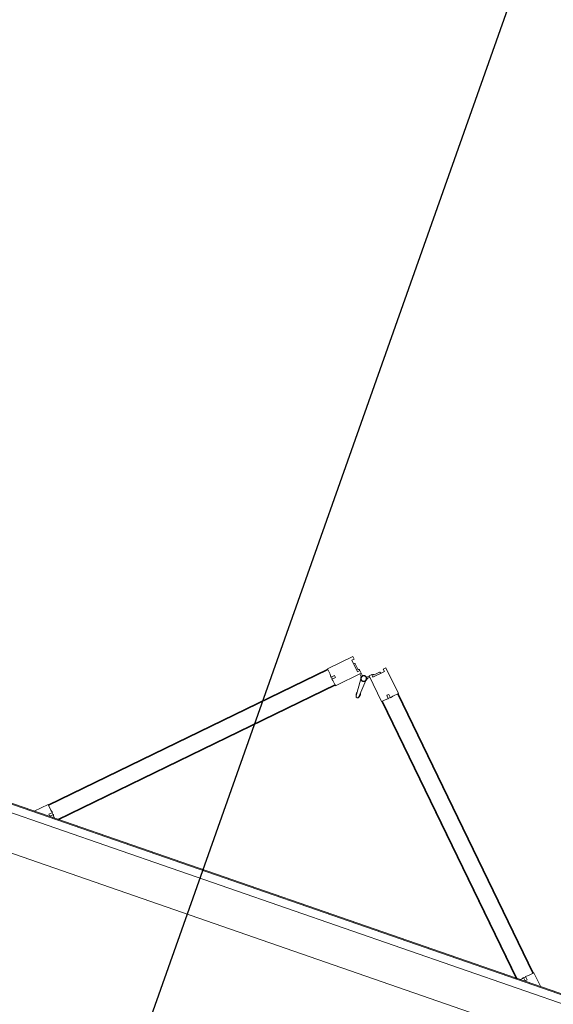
# Model space of a CAD drawing. Header units: inches. Extents: x 424 to 2043, y -237 to 445.
# Tile 232 of 256: x 713.63 to 715.06, y 11.35 to 13.98. Entities that reach past the tile are written whole.
import ezdxf

# ---------------------------------------------------------------- set-up
doc = ezdxf.new("R2010")
doc.units = ezdxf.units.IN
doc.header["$MEASUREMENT"] = 0
doc.linetypes.add('ACAD_ISO03W100', pattern=[30, 12, -18])
doc.layers.add('A-DOOR', color=31, linetype='Continuous', lineweight=9)
doc.layers.add('G-ANNO-SYMB', color=111, linetype='Continuous', lineweight=9)
doc.styles.get("Standard").update_dxf_attribs({"font": 'arial.ttf'})
doc.dimstyles.new('ISO-25', dxfattribs={"dimtxt": 1.2, "dimasz": 0.5, "dimexe": 0.8, "dimexo": 50, "dimtad": 1, "dimtoh": 1, "dimdec": 1, "dimdsep": 46, "dimtxsty": 'Standard', "dimblk": 'ARCHTICK', "dimcen": 2.5, "dimadec": 0, "dimazin": 0, "dimtfac": 1, "dimtdec": 1, "dimtmove": 0, "dimatfit": 3, "dimldrblk": 'ARCHTICK', "dimfxl": 1, "dimfxlon": 1, "dimarcsym": 0})

# ---------------------------------------------------------------- blocks, each defined once
blk = doc.blocks.new('5-panel_Bi-fold_external_door_10806 - Type 1-V7-اول')
at = {"layer": 'A-DOOR'}
for p, q in [((-0.1205, 0.7449), (-0.1742, 0.6912)), ((-0.1148, 0.7393), (-0.1205, 0.7449)), ((-0.1198, 0.7343), (-0.1148, 0.7393)), ((-0.0274, 0.7449), (-0.033, 0.7393)), ((-0.033, 0.7393), (-0.0281, 0.7343)), ((0.0264, 0.6912), (-0.0274, 0.7449)), ((-0.1389, 0.6558), (-0.0851, 0.7096)), ((-0.0957, 0.7103), (-0.1198, 0.7343)), ((-0.1103, 0.7284), (-0.112, 0.7266)), ((-0.1103, 0.7284), (-0.112, 0.7266)), ((-0.1103, 0.7284), (-0.112, 0.7266)), ((-0.097, 0.7173), (-0.1081, 0.7284)), ((-0.0908, 0.7153), (-0.0957, 0.7103)), ((-0.0909, 0.7151), (-0.0924, 0.7165)), ((-0.0851, 0.7096), (-0.0908, 0.7153)), ((-0.0571, 0.7153), (-0.0627, 0.7096)), ((-0.0627, 0.7096), (-0.009, 0.6558)), ((-0.0521, 0.7103), (-0.0571, 0.7153)), ((-0.0554, 0.7165), (-0.0569, 0.7151)), ((-0.0281, 0.7343), (-0.0521, 0.7103)), ((-0.0397, 0.7284), (-0.0508, 0.7173)), ((-0.0358, 0.7266), (-0.0376, 0.7284)), ((-0.0358, 0.7266), (-0.0376, 0.7284)), ((-0.0358, 0.7266), (-0.0376, 0.7284)), ((-0.7598, 0.1042), (-0.1735, 0.6905)), ((-0.7584, 0.1027), (-0.1721, 0.6891)), ((-0.1742, 0.6912), (-0.1627, 0.6797)), ((-0.1735, 0.6905), (-0.1721, 0.6891)), ((-0.0879, 0.7068), (-0.0837, 0.7025)), ((-0.0797, 0.7039), (-0.0853, 0.7094)), ((-0.0812, 0.695), (-0.0779, 0.648)), ((-0.0699, 0.648), (-0.0666, 0.695)), ((-0.0625, 0.7094), (-0.0681, 0.7039)), ((-0.0674, 0.7031), (-0.0676, 0.7033)), ((-0.0674, 0.7031), (-0.0676, 0.7033)), ((-0.0674, 0.7031), (-0.0676, 0.7033)), ((-0.0674, 0.7031), (-0.0676, 0.7033)), ((-0.0674, 0.7031), (-0.0676, 0.7033)), ((-0.0674, 0.7031), (-0.0676, 0.7033)), ((-0.0674, 0.7031), (-0.0676, 0.7033)), ((-0.0674, 0.7031), (-0.0676, 0.7033)), ((-0.0674, 0.7031), (-0.0676, 0.7033)), ((-0.0642, 0.7025), (-0.0599, 0.7068)), ((0.0148, 0.6797), (0.0264, 0.6912)), ((0.0243, 0.6891), (0.0257, 0.6905)), ((0.0243, 0.6891), (0.6106, 0.1027)), ((0.0257, 0.6905), (0.612, 0.1042)), ((-0.7235, 0.0755), (-0.141, 0.658)), ((-0.1627, 0.6797), (-0.158, 0.6731)), ((-0.158, 0.6731), (-0.1507, 0.6804)), ((-0.1571, 0.6741), (-0.1528, 0.6698)), ((-0.1464, 0.6762), (-0.1536, 0.6691)), ((-0.1536, 0.6691), (-0.15, 0.667)), ((-0.1507, 0.6804), (-0.1464, 0.6762)), ((-0.15, 0.667), (-0.1389, 0.6558)), ((-0.141, 0.658), (-0.1396, 0.6566)), ((-0.009, 0.6558), (0.0022, 0.667)), ((-0.0083, 0.6566), (-0.0069, 0.658)), ((-0.0069, 0.658), (0.5757, 0.0755)), ((-0.0014, 0.6762), (0.0029, 0.6804)), ((0.0057, 0.6691), (-0.0014, 0.6762)), ((0.0022, 0.667), (0.0057, 0.6691)), ((0.0029, 0.6804), (0.0102, 0.6731)), ((0.005, 0.6698), (0.0092, 0.6741)), ((0.0102, 0.6731), (0.0148, 0.6797)), ((-0.7207, 0.0755), (-0.1396, 0.6566)), ((-0.0796, 0.6523), (-0.0777, 0.647)), ((-0.0796, 0.6523), (-0.0779, 0.648)), ((-0.0777, 0.647), (-0.0796, 0.6523)), ((-0.0777, 0.647), (-0.0778, 0.6474)), ((-0.0701, 0.647), (-0.0683, 0.6523)), ((-0.0683, 0.6523), (-0.0701, 0.647)), ((-0.0701, 0.647), (-0.07, 0.6474)), ((-0.0683, 0.6523), (-0.0699, 0.648)), ((-0.0083, 0.6566), (0.5728, 0.0755)), ((-0.7605, 0.1049), (-0.7899, 0.0755)), ((-0.749, 0.0933), (-0.7605, 0.1049)), ((-0.7584, 0.1027), (-0.7598, 0.1042)), ((-0.7498, 0.0814), (-0.7424, 0.0887)), ((-0.7455, 0.0771), (-0.7498, 0.0814)), ((-0.7424, 0.0887), (-0.749, 0.0933)), ((-0.7384, 0.0842), (-0.7455, 0.0771)), ((-0.7391, 0.0835), (-0.7434, 0.0877)), ((-0.7363, 0.0807), (-0.7384, 0.0842)), ((-0.7311, 0.0755), (-0.7363, 0.0807)), ((0.5885, 0.0807), (0.5833, 0.0755)), ((0.5906, 0.0842), (0.5885, 0.0807)), ((0.5977, 0.0771), (0.5906, 0.0842)), ((0.5956, 0.0877), (0.5913, 0.0835)), ((0.6012, 0.0933), (0.5946, 0.0887)), ((0.5946, 0.0887), (0.6019, 0.0814)), ((0.6019, 0.0814), (0.5977, 0.0771)), ((0.6127, 0.1049), (0.6012, 0.0933)), ((0.612, 0.1042), (0.6106, 0.1027)), ((0.6421, 0.0755), (0.6127, 0.1049)), ((2.581, 0.0759), (-2.331, 0.0759)), ((2.581, 0.0737), (-2.331, 0.0737)), ((-2.331, 0.0516), (2.581, 0.0516)), ((-2.331, -0.05), (2.581, -0.05))]:
    blk.add_line(p, q, dxfattribs=at)
at = {"layer": 'A-DOOR', "flags": 128}
for points in [[(-0.0739, 0.7063), (-0.0742, 0.7063), (-0.0746, 0.7063), (-0.0749, 0.7063), (-0.0752, 0.7062), (-0.0755, 0.7062), (-0.0758, 0.7061), (-0.0761, 0.706), (-0.0764, 0.7059), (-0.0767, 0.7058), (-0.077, 0.7057), (-0.0773, 0.7056), (-0.0776, 0.7054), (-0.0779, 0.7053), (-0.0782, 0.7051), (-0.0784, 0.7049), (-0.0787, 0.7048), (-0.0789, 0.7046), (-0.0792, 0.7044), (-0.0794, 0.7041), (-0.0797, 0.7039), (-0.0799, 0.7037), (-0.0801, 0.7034), (-0.0803, 0.7032), (-0.0805, 0.7029), (-0.0806, 0.7027), (-0.0808, 0.7024), (-0.081, 0.7021), (-0.0811, 0.7018), (-0.0812, 0.7015), (-0.0814, 0.7012), (-0.0815, 0.7009), (-0.0816, 0.7006), (-0.0817, 0.7003), (-0.0817, 0.7), (-0.0818, 0.6997), (-0.0818, 0.6994), (-0.0819, 0.6991), (-0.0819, 0.6987), (-0.0819, 0.6984), (-0.0819, 0.6981), (-0.0819, 0.6978), (-0.0819, 0.6975), (-0.0818, 0.6972), (-0.0818, 0.6968), (-0.0817, 0.6965), (-0.0816, 0.6962), (-0.0815, 0.6959), (-0.0814, 0.6956), (-0.0813, 0.6953), (-0.0812, 0.695), (-0.0811, 0.6947), (-0.0809, 0.6944), (-0.0807, 0.6942), (-0.0806, 0.6939), (-0.0804, 0.6936), (-0.0802, 0.6934), (-0.08, 0.6931), (-0.0798, 0.6929), (-0.0796, 0.6927), (-0.0793, 0.6924), (-0.0791, 0.6922), (-0.0788, 0.692), (-0.0786, 0.6918), (-0.0783, 0.6917), (-0.078, 0.6915), (-0.0778, 0.6913), (-0.0775, 0.6912), (-0.0772, 0.691)], [(-0.0739, 0.7063), (-0.0742, 0.7063), (-0.0746, 0.7063), (-0.0749, 0.7063), (-0.0752, 0.7062), (-0.0755, 0.7062), (-0.0758, 0.7061), (-0.0761, 0.706), (-0.0764, 0.7059), (-0.0767, 0.7058), (-0.077, 0.7057), (-0.0773, 0.7056), (-0.0776, 0.7054), (-0.0779, 0.7053), (-0.0782, 0.7051), (-0.0784, 0.7049), (-0.0787, 0.7048), (-0.0789, 0.7046), (-0.0792, 0.7044), (-0.0794, 0.7041), (-0.0797, 0.7039), (-0.0799, 0.7037), (-0.0801, 0.7034), (-0.0803, 0.7032), (-0.0805, 0.7029), (-0.0806, 0.7027), (-0.0808, 0.7024), (-0.081, 0.7021), (-0.0811, 0.7018), (-0.0812, 0.7015), (-0.0814, 0.7012), (-0.0815, 0.7009), (-0.0816, 0.7006), (-0.0817, 0.7003), (-0.0817, 0.7), (-0.0818, 0.6997), (-0.0818, 0.6994), (-0.0819, 0.6991), (-0.0819, 0.6987), (-0.0819, 0.6984), (-0.0819, 0.6981), (-0.0819, 0.6978), (-0.0819, 0.6975), (-0.0818, 0.6972), (-0.0818, 0.6968), (-0.0817, 0.6965), (-0.0816, 0.6962), (-0.0815, 0.6959), (-0.0814, 0.6956), (-0.0813, 0.6953), (-0.0812, 0.695), (-0.0811, 0.6947), (-0.0809, 0.6944), (-0.0807, 0.6942), (-0.0806, 0.6939), (-0.0804, 0.6936), (-0.0802, 0.6934), (-0.08, 0.6931), (-0.0798, 0.6929), (-0.0796, 0.6927), (-0.0793, 0.6924), (-0.0791, 0.6922), (-0.0788, 0.692), (-0.0786, 0.6918), (-0.0783, 0.6917), (-0.078, 0.6915), (-0.0778, 0.6913), (-0.0775, 0.6912), (-0.0772, 0.691), (-0.0769, 0.6909), (-0.0766, 0.6908), (-0.0763, 0.6907), (-0.076, 0.6906), (-0.0757, 0.6905), (-0.0754, 0.6905), (-0.075, 0.6904), (-0.0747, 0.6904), (-0.0744, 0.6904), (-0.0741, 0.6903), (-0.0739, 0.6903)], [(-0.0739, 0.7063), (-0.0742, 0.7063), (-0.0746, 0.7063), (-0.0749, 0.7063), (-0.0752, 0.7062), (-0.0755, 0.7062), (-0.0758, 0.7061), (-0.0761, 0.706), (-0.0764, 0.7059), (-0.0767, 0.7058), (-0.077, 0.7057), (-0.0773, 0.7056), (-0.0776, 0.7054), (-0.0779, 0.7053), (-0.0782, 0.7051), (-0.0784, 0.7049), (-0.0787, 0.7048), (-0.0789, 0.7046), (-0.0792, 0.7044), (-0.0794, 0.7041), (-0.0797, 0.7039), (-0.0799, 0.7037), (-0.0801, 0.7034), (-0.0803, 0.7032), (-0.0805, 0.7029), (-0.0806, 0.7027), (-0.0808, 0.7024), (-0.081, 0.7021), (-0.0811, 0.7018), (-0.0812, 0.7015), (-0.0814, 0.7012), (-0.0815, 0.7009), (-0.0816, 0.7006), (-0.0817, 0.7003), (-0.0817, 0.7), (-0.0818, 0.6997), (-0.0818, 0.6994), (-0.0819, 0.6991), (-0.0819, 0.6987), (-0.0819, 0.6984), (-0.0819, 0.6981), (-0.0819, 0.6978), (-0.0819, 0.6975), (-0.0818, 0.6972), (-0.0818, 0.6968), (-0.0817, 0.6965), (-0.0816, 0.6962), (-0.0815, 0.6959), (-0.0814, 0.6956), (-0.0813, 0.6953), (-0.0812, 0.695), (-0.0811, 0.6947), (-0.0809, 0.6944), (-0.0807, 0.6942), (-0.0806, 0.6939), (-0.0804, 0.6936), (-0.0802, 0.6934), (-0.08, 0.6931), (-0.0798, 0.6929), (-0.0796, 0.6927), (-0.0793, 0.6924), (-0.0791, 0.6922), (-0.0788, 0.692), (-0.0786, 0.6918), (-0.0783, 0.6917), (-0.078, 0.6915), (-0.0778, 0.6913), (-0.0775, 0.6912), (-0.0772, 0.691)], [(-0.0739, 0.7063), (-0.0742, 0.7063), (-0.0746, 0.7063), (-0.0749, 0.7063), (-0.0752, 0.7062), (-0.0755, 0.7062), (-0.0758, 0.7061), (-0.0761, 0.706), (-0.0764, 0.7059), (-0.0767, 0.7058), (-0.077, 0.7057), (-0.0773, 0.7056), (-0.0776, 0.7054), (-0.0779, 0.7053), (-0.0782, 0.7051), (-0.0784, 0.7049), (-0.0787, 0.7048), (-0.0789, 0.7046), (-0.0792, 0.7044), (-0.0794, 0.7041), (-0.0797, 0.7039), (-0.0799, 0.7037), (-0.0801, 0.7034), (-0.0803, 0.7032), (-0.0805, 0.7029), (-0.0806, 0.7027), (-0.0808, 0.7024), (-0.081, 0.7021), (-0.0811, 0.7018), (-0.0812, 0.7015), (-0.0814, 0.7012), (-0.0815, 0.7009), (-0.0816, 0.7006), (-0.0817, 0.7003), (-0.0817, 0.7), (-0.0818, 0.6997), (-0.0818, 0.6994), (-0.0819, 0.6991), (-0.0819, 0.6987), (-0.0819, 0.6984), (-0.0819, 0.6981), (-0.0819, 0.6978), (-0.0819, 0.6975), (-0.0818, 0.6972), (-0.0818, 0.6968), (-0.0817, 0.6965), (-0.0816, 0.6962), (-0.0815, 0.6959), (-0.0814, 0.6956), (-0.0813, 0.6953), (-0.0812, 0.695), (-0.0811, 0.6947), (-0.0809, 0.6944), (-0.0807, 0.6942), (-0.0806, 0.6939), (-0.0804, 0.6936), (-0.0802, 0.6934), (-0.08, 0.6931), (-0.0798, 0.6929), (-0.0796, 0.6927), (-0.0793, 0.6924), (-0.0791, 0.6922), (-0.0788, 0.692), (-0.0786, 0.6918), (-0.0783, 0.6917), (-0.078, 0.6915), (-0.0778, 0.6913), (-0.0775, 0.6912), (-0.0772, 0.691)], [(-0.0739, 0.7063), (-0.0742, 0.7063), (-0.0746, 0.7063), (-0.0749, 0.7063), (-0.0752, 0.7062), (-0.0755, 0.7062), (-0.0758, 0.7061), (-0.0761, 0.706), (-0.0764, 0.7059), (-0.0767, 0.7058), (-0.077, 0.7057), (-0.0773, 0.7056), (-0.0776, 0.7054), (-0.0779, 0.7053), (-0.0782, 0.7051), (-0.0784, 0.7049), (-0.0787, 0.7048), (-0.0789, 0.7046), (-0.0792, 0.7044), (-0.0794, 0.7041), (-0.0797, 0.7039), (-0.0799, 0.7037), (-0.0801, 0.7034), (-0.0803, 0.7032), (-0.0805, 0.7029), (-0.0806, 0.7027), (-0.0808, 0.7024), (-0.081, 0.7021), (-0.0811, 0.7018), (-0.0812, 0.7015), (-0.0814, 0.7012), (-0.0815, 0.7009), (-0.0816, 0.7006), (-0.0817, 0.7003), (-0.0817, 0.7), (-0.0818, 0.6997), (-0.0818, 0.6994), (-0.0819, 0.6991), (-0.0819, 0.6987), (-0.0819, 0.6984), (-0.0819, 0.6981), (-0.0819, 0.6978), (-0.0819, 0.6975), (-0.0818, 0.6972), (-0.0818, 0.6968), (-0.0817, 0.6965), (-0.0816, 0.6962), (-0.0815, 0.6959), (-0.0814, 0.6956), (-0.0813, 0.6953), (-0.0812, 0.695), (-0.0811, 0.6947), (-0.0809, 0.6944), (-0.0807, 0.6942), (-0.0806, 0.6939), (-0.0804, 0.6936), (-0.0802, 0.6934), (-0.08, 0.6931), (-0.0798, 0.6929), (-0.0796, 0.6927), (-0.0793, 0.6924), (-0.0791, 0.6922), (-0.0788, 0.692), (-0.0786, 0.6918), (-0.0783, 0.6917), (-0.078, 0.6915), (-0.0778, 0.6913), (-0.0775, 0.6912), (-0.0772, 0.691)], [(-0.0808, 0.7024), (-0.081, 0.7021), (-0.0811, 0.7018), (-0.0812, 0.7015), (-0.0814, 0.7012), (-0.0815, 0.7009), (-0.0816, 0.7006), (-0.0817, 0.7003), (-0.0817, 0.7), (-0.0818, 0.6997), (-0.0818, 0.6994), (-0.0819, 0.6991), (-0.0819, 0.6987), (-0.0819, 0.6984), (-0.0819, 0.6981), (-0.0819, 0.6978), (-0.0819, 0.6975), (-0.0818, 0.6972), (-0.0818, 0.6968), (-0.0817, 0.6965), (-0.0816, 0.6962), (-0.0815, 0.6959), (-0.0814, 0.6956), (-0.0813, 0.6953)], [(-0.081, 0.7021), (-0.0811, 0.7018), (-0.0812, 0.7015), (-0.0814, 0.7012), (-0.0815, 0.7009), (-0.0816, 0.7006), (-0.0817, 0.7003), (-0.0817, 0.7), (-0.0818, 0.6997), (-0.0818, 0.6994), (-0.0819, 0.6991), (-0.0819, 0.6987), (-0.0819, 0.6984), (-0.0819, 0.6981), (-0.0819, 0.6978), (-0.0819, 0.6975), (-0.0818, 0.6972), (-0.0818, 0.6968), (-0.0817, 0.6965), (-0.0816, 0.6962), (-0.0815, 0.6959), (-0.0814, 0.6956), (-0.0813, 0.6953)], [(-0.081, 0.7021), (-0.0811, 0.7018), (-0.0812, 0.7015), (-0.0814, 0.7012), (-0.0815, 0.7009), (-0.0816, 0.7006), (-0.0817, 0.7003), (-0.0817, 0.7), (-0.0818, 0.6997), (-0.0818, 0.6994), (-0.0819, 0.6991), (-0.0819, 0.6987), (-0.0819, 0.6984), (-0.0819, 0.6981), (-0.0819, 0.6978), (-0.0819, 0.6975), (-0.0818, 0.6972), (-0.0818, 0.6968), (-0.0817, 0.6965), (-0.0816, 0.6962), (-0.0815, 0.6959), (-0.0814, 0.6956), (-0.0813, 0.6953)], [(-0.081, 0.7021), (-0.0811, 0.7018), (-0.0812, 0.7015), (-0.0814, 0.7012), (-0.0815, 0.7009), (-0.0816, 0.7006), (-0.0817, 0.7003), (-0.0817, 0.7), (-0.0818, 0.6997), (-0.0818, 0.6994), (-0.0819, 0.6991), (-0.0819, 0.6987), (-0.0819, 0.6984), (-0.0819, 0.6981), (-0.0819, 0.6978), (-0.0819, 0.6975), (-0.0818, 0.6972), (-0.0818, 0.6968), (-0.0817, 0.6965), (-0.0816, 0.6962), (-0.0815, 0.6959), (-0.0814, 0.6956), (-0.0813, 0.6953)], [(-0.081, 0.7021), (-0.0811, 0.7018), (-0.0812, 0.7015), (-0.0814, 0.7012), (-0.0815, 0.7009), (-0.0816, 0.7006), (-0.0817, 0.7003), (-0.0817, 0.7), (-0.0818, 0.6997), (-0.0818, 0.6994), (-0.0819, 0.6991), (-0.0819, 0.6987), (-0.0819, 0.6984), (-0.0819, 0.6981), (-0.0819, 0.6978), (-0.0819, 0.6975), (-0.0818, 0.6972), (-0.0818, 0.6968), (-0.0817, 0.6965), (-0.0816, 0.6962), (-0.0815, 0.6959), (-0.0814, 0.6956), (-0.0813, 0.6953)], [(-0.081, 0.7021), (-0.0811, 0.7018), (-0.0812, 0.7015), (-0.0814, 0.7012), (-0.0815, 0.7009), (-0.0816, 0.7006), (-0.0817, 0.7003), (-0.0817, 0.7), (-0.0818, 0.6997), (-0.0818, 0.6994), (-0.0819, 0.6991), (-0.0819, 0.6987), (-0.0819, 0.6984), (-0.0819, 0.6981), (-0.0819, 0.6978), (-0.0819, 0.6975), (-0.0818, 0.6972), (-0.0818, 0.6968), (-0.0817, 0.6965), (-0.0816, 0.6962), (-0.0815, 0.6959), (-0.0814, 0.6956), (-0.0813, 0.6953)], [(-0.081, 0.7021), (-0.0811, 0.7018), (-0.0812, 0.7015), (-0.0814, 0.7012), (-0.0815, 0.7009), (-0.0816, 0.7006), (-0.0817, 0.7003), (-0.0817, 0.7), (-0.0818, 0.6997), (-0.0818, 0.6994), (-0.0819, 0.6991), (-0.0819, 0.6987), (-0.0819, 0.6984), (-0.0819, 0.6981), (-0.0819, 0.6978), (-0.0819, 0.6975), (-0.0818, 0.6972), (-0.0818, 0.6968), (-0.0817, 0.6965), (-0.0816, 0.6962), (-0.0815, 0.6959), (-0.0814, 0.6956), (-0.0813, 0.6953)], [(-0.081, 0.7021), (-0.0811, 0.7018), (-0.0812, 0.7015), (-0.0814, 0.7012), (-0.0815, 0.7009), (-0.0816, 0.7006), (-0.0817, 0.7003), (-0.0817, 0.7), (-0.0818, 0.6997), (-0.0818, 0.6994), (-0.0819, 0.6991), (-0.0819, 0.6987), (-0.0819, 0.6984), (-0.0819, 0.6981), (-0.0819, 0.6978), (-0.0819, 0.6975), (-0.0818, 0.6972), (-0.0818, 0.6968), (-0.0817, 0.6965), (-0.0816, 0.6962), (-0.0815, 0.6959), (-0.0814, 0.6956), (-0.0813, 0.6953)], [(-0.081, 0.7021), (-0.0811, 0.7018), (-0.0812, 0.7015), (-0.0814, 0.7012), (-0.0815, 0.7009), (-0.0816, 0.7006), (-0.0817, 0.7003), (-0.0817, 0.7), (-0.0818, 0.6997), (-0.0818, 0.6994), (-0.0819, 0.6991), (-0.0819, 0.6987), (-0.0819, 0.6984), (-0.0819, 0.6981), (-0.0819, 0.6978), (-0.0819, 0.6975), (-0.0818, 0.6972), (-0.0818, 0.6968), (-0.0817, 0.6965), (-0.0816, 0.6962), (-0.0815, 0.6959), (-0.0814, 0.6956), (-0.0813, 0.6953)], [(-0.0742, 0.7063), (-0.0746, 0.7063), (-0.0749, 0.7063), (-0.0752, 0.7062), (-0.0755, 0.7062), (-0.0758, 0.7061), (-0.0761, 0.706), (-0.0764, 0.7059), (-0.0767, 0.7058), (-0.077, 0.7057), (-0.0773, 0.7056), (-0.0776, 0.7054), (-0.0779, 0.7053), (-0.0782, 0.7051), (-0.0784, 0.7049), (-0.0787, 0.7048), (-0.0789, 0.7046), (-0.0792, 0.7044), (-0.0794, 0.7041), (-0.0797, 0.7039), (-0.0799, 0.7037), (-0.0801, 0.7034), (-0.0803, 0.7032), (-0.0805, 0.7029)], [(-0.0742, 0.7063), (-0.0746, 0.7063), (-0.0749, 0.7063), (-0.0752, 0.7062), (-0.0755, 0.7062), (-0.0758, 0.7061), (-0.0761, 0.706), (-0.0764, 0.7059), (-0.0767, 0.7058), (-0.077, 0.7057), (-0.0773, 0.7056), (-0.0776, 0.7054), (-0.0779, 0.7053), (-0.0782, 0.7051), (-0.0784, 0.7049), (-0.0787, 0.7048), (-0.0789, 0.7046), (-0.0792, 0.7044), (-0.0794, 0.7041), (-0.0797, 0.7039), (-0.0799, 0.7037), (-0.0801, 0.7034), (-0.0803, 0.7032), (-0.0805, 0.7029)], [(-0.0742, 0.7063), (-0.0746, 0.7063), (-0.0749, 0.7063), (-0.0752, 0.7062), (-0.0755, 0.7062), (-0.0758, 0.7061), (-0.0761, 0.706), (-0.0764, 0.7059), (-0.0767, 0.7058), (-0.077, 0.7057), (-0.0773, 0.7056), (-0.0776, 0.7054), (-0.0779, 0.7053), (-0.0782, 0.7051), (-0.0784, 0.7049), (-0.0787, 0.7048), (-0.0789, 0.7046), (-0.0792, 0.7044), (-0.0794, 0.7041), (-0.0797, 0.7039), (-0.0799, 0.7037), (-0.0801, 0.7034), (-0.0803, 0.7032), (-0.0805, 0.7029)], [(-0.0742, 0.7063), (-0.0746, 0.7063), (-0.0749, 0.7063), (-0.0752, 0.7062), (-0.0755, 0.7062), (-0.0758, 0.7061), (-0.0761, 0.706), (-0.0764, 0.7059), (-0.0767, 0.7058), (-0.077, 0.7057), (-0.0773, 0.7056), (-0.0776, 0.7054), (-0.0779, 0.7053), (-0.0782, 0.7051), (-0.0784, 0.7049), (-0.0787, 0.7048), (-0.0789, 0.7046), (-0.0792, 0.7044), (-0.0794, 0.7041), (-0.0797, 0.7039), (-0.0799, 0.7037), (-0.0801, 0.7034), (-0.0803, 0.7032), (-0.0805, 0.7029)], [(-0.0742, 0.7063), (-0.0746, 0.7063), (-0.0749, 0.7063), (-0.0752, 0.7062), (-0.0755, 0.7062), (-0.0758, 0.7061), (-0.0761, 0.706), (-0.0764, 0.7059), (-0.0767, 0.7058), (-0.077, 0.7057), (-0.0773, 0.7056), (-0.0776, 0.7054), (-0.0779, 0.7053), (-0.0782, 0.7051), (-0.0784, 0.7049), (-0.0787, 0.7048), (-0.0789, 0.7046), (-0.0792, 0.7044), (-0.0794, 0.7041), (-0.0797, 0.7039), (-0.0799, 0.7037), (-0.0801, 0.7034), (-0.0803, 0.7032), (-0.0805, 0.7029)], [(-0.0742, 0.7063), (-0.0746, 0.7063), (-0.0749, 0.7063), (-0.0752, 0.7062), (-0.0755, 0.7062), (-0.0758, 0.7061), (-0.0761, 0.706), (-0.0764, 0.7059), (-0.0767, 0.7058), (-0.077, 0.7057), (-0.0773, 0.7056), (-0.0776, 0.7054), (-0.0779, 0.7053), (-0.0782, 0.7051), (-0.0784, 0.7049), (-0.0787, 0.7048), (-0.0789, 0.7046), (-0.0792, 0.7044), (-0.0794, 0.7041), (-0.0797, 0.7039), (-0.0799, 0.7037), (-0.0801, 0.7034), (-0.0803, 0.7032), (-0.0805, 0.7029)], [(-0.0742, 0.7063), (-0.0746, 0.7063), (-0.0749, 0.7063), (-0.0752, 0.7062), (-0.0755, 0.7062), (-0.0758, 0.7061), (-0.0761, 0.706), (-0.0764, 0.7059), (-0.0767, 0.7058), (-0.077, 0.7057), (-0.0773, 0.7056), (-0.0776, 0.7054), (-0.0779, 0.7053), (-0.0782, 0.7051), (-0.0784, 0.7049), (-0.0787, 0.7048), (-0.0789, 0.7046), (-0.0792, 0.7044), (-0.0794, 0.7041), (-0.0797, 0.7039), (-0.0799, 0.7037), (-0.0801, 0.7034), (-0.0803, 0.7032), (-0.0805, 0.7029)], [(-0.0742, 0.7063), (-0.0746, 0.7063), (-0.0749, 0.7063), (-0.0752, 0.7062), (-0.0755, 0.7062), (-0.0758, 0.7061), (-0.0761, 0.706), (-0.0764, 0.7059), (-0.0767, 0.7058), (-0.077, 0.7057), (-0.0773, 0.7056), (-0.0776, 0.7054), (-0.0779, 0.7053), (-0.0782, 0.7051), (-0.0784, 0.7049), (-0.0787, 0.7048), (-0.0789, 0.7046), (-0.0792, 0.7044), (-0.0794, 0.7041), (-0.0797, 0.7039), (-0.0799, 0.7037), (-0.0801, 0.7034), (-0.0803, 0.7032), (-0.0805, 0.7029)], [(-0.0742, 0.7063), (-0.0746, 0.7063), (-0.0749, 0.7063), (-0.0752, 0.7062), (-0.0755, 0.7062), (-0.0758, 0.7061), (-0.0761, 0.706), (-0.0764, 0.7059), (-0.0767, 0.7058), (-0.077, 0.7057), (-0.0773, 0.7056), (-0.0776, 0.7054), (-0.0779, 0.7053), (-0.0782, 0.7051), (-0.0784, 0.7049), (-0.0787, 0.7048), (-0.0789, 0.7046), (-0.0792, 0.7044), (-0.0794, 0.7041), (-0.0797, 0.7039), (-0.0799, 0.7037), (-0.0801, 0.7034), (-0.0803, 0.7032), (-0.0805, 0.7029)], [(-0.0769, 0.6909), (-0.0766, 0.6908), (-0.0763, 0.6907), (-0.076, 0.6906), (-0.0757, 0.6905), (-0.0754, 0.6905), (-0.075, 0.6904), (-0.0747, 0.6904), (-0.0744, 0.6904), (-0.0741, 0.6903), (-0.0739, 0.6903)], [(-0.0769, 0.6909), (-0.0766, 0.6908), (-0.0763, 0.6907), (-0.076, 0.6906), (-0.0757, 0.6905), (-0.0754, 0.6905), (-0.075, 0.6904), (-0.0747, 0.6904), (-0.0744, 0.6904), (-0.0741, 0.6903), (-0.0739, 0.6903)], [(-0.0769, 0.6909), (-0.0766, 0.6908), (-0.0763, 0.6907), (-0.076, 0.6906), (-0.0757, 0.6905), (-0.0754, 0.6905), (-0.075, 0.6904), (-0.0747, 0.6904), (-0.0744, 0.6904), (-0.0741, 0.6903), (-0.0739, 0.6903)], [(-0.0769, 0.6909), (-0.0766, 0.6908), (-0.0763, 0.6907), (-0.076, 0.6906), (-0.0757, 0.6905), (-0.0754, 0.6905), (-0.075, 0.6904), (-0.0747, 0.6904), (-0.0744, 0.6904), (-0.0741, 0.6903), (-0.0739, 0.6903)], [(-0.0681, 0.7038), (-0.0683, 0.704), (-0.0685, 0.7042), (-0.0688, 0.7045), (-0.069, 0.7047), (-0.0693, 0.7048), (-0.0695, 0.705), (-0.0698, 0.7052), (-0.0701, 0.7054), (-0.0704, 0.7055), (-0.0706, 0.7056), (-0.0709, 0.7058), (-0.0712, 0.7059), (-0.0715, 0.706), (-0.0718, 0.7061), (-0.0722, 0.7061), (-0.0725, 0.7062), (-0.0728, 0.7063), (-0.0731, 0.7063), (-0.0734, 0.7063), (-0.0737, 0.7063), (-0.0739, 0.7063)], [(-0.0739, 0.6903), (-0.0736, 0.6903), (-0.0733, 0.6904), (-0.073, 0.6904), (-0.0726, 0.6904), (-0.0723, 0.6905), (-0.072, 0.6906), (-0.0717, 0.6907), (-0.0714, 0.6907), (-0.0711, 0.6909), (-0.0708, 0.691), (-0.0705, 0.6911), (-0.0702, 0.6912), (-0.0699, 0.6914), (-0.0697, 0.6916), (-0.0694, 0.6917), (-0.0691, 0.6919), (-0.0689, 0.6921), (-0.0686, 0.6923), (-0.0684, 0.6925), (-0.0682, 0.6928), (-0.068, 0.693), (-0.0677, 0.6932), (-0.0676, 0.6935), (-0.0674, 0.6938), (-0.0672, 0.694), (-0.067, 0.6943), (-0.0669, 0.6946), (-0.0667, 0.6949), (-0.0666, 0.6951), (-0.0665, 0.6954), (-0.0663, 0.6957), (-0.0663, 0.696), (-0.0662, 0.6964), (-0.0661, 0.6967), (-0.066, 0.697), (-0.066, 0.6973), (-0.0659, 0.6976), (-0.0659, 0.6979), (-0.0659, 0.6983), (-0.0659, 0.6986), (-0.0659, 0.6989), (-0.066, 0.6992), (-0.066, 0.6995), (-0.0661, 0.6998), (-0.0661, 0.7002), (-0.0662, 0.7005), (-0.0663, 0.7008), (-0.0664, 0.7011), (-0.0665, 0.7014), (-0.0666, 0.7017), (-0.0668, 0.702), (-0.0669, 0.7022), (-0.0671, 0.7025), (-0.0673, 0.7028), (-0.0674, 0.7031), (-0.0676, 0.7033), (-0.0678, 0.7036), (-0.0681, 0.7038), (-0.0683, 0.704), (-0.0685, 0.7042), (-0.0688, 0.7045), (-0.069, 0.7047), (-0.0693, 0.7048), (-0.0695, 0.705), (-0.0698, 0.7052), (-0.0701, 0.7054), (-0.0704, 0.7055), (-0.0706, 0.7056), (-0.0709, 0.7058), (-0.0712, 0.7059), (-0.0715, 0.706), (-0.0718, 0.7061), (-0.0722, 0.7061), (-0.0725, 0.7062), (-0.0728, 0.7063), (-0.0731, 0.7063), (-0.0734, 0.7063), (-0.0737, 0.7063), (-0.0739, 0.7063)], [(-0.0681, 0.7038), (-0.0683, 0.704), (-0.0685, 0.7042), (-0.0688, 0.7045), (-0.069, 0.7047), (-0.0693, 0.7048), (-0.0695, 0.705), (-0.0698, 0.7052), (-0.0701, 0.7054), (-0.0704, 0.7055), (-0.0706, 0.7056), (-0.0709, 0.7058), (-0.0712, 0.7059), (-0.0715, 0.706), (-0.0718, 0.7061), (-0.0722, 0.7061), (-0.0725, 0.7062), (-0.0728, 0.7063), (-0.0731, 0.7063), (-0.0734, 0.7063), (-0.0737, 0.7063), (-0.0739, 0.7063)], [(-0.0681, 0.7038), (-0.0683, 0.704), (-0.0685, 0.7042), (-0.0688, 0.7045), (-0.069, 0.7047), (-0.0693, 0.7048), (-0.0695, 0.705), (-0.0698, 0.7052), (-0.0701, 0.7054), (-0.0704, 0.7055), (-0.0706, 0.7056), (-0.0709, 0.7058), (-0.0712, 0.7059), (-0.0715, 0.706), (-0.0718, 0.7061), (-0.0722, 0.7061), (-0.0725, 0.7062), (-0.0728, 0.7063), (-0.0731, 0.7063), (-0.0734, 0.7063), (-0.0737, 0.7063), (-0.0739, 0.7063)], [(-0.0681, 0.7038), (-0.0683, 0.704), (-0.0685, 0.7042), (-0.0688, 0.7045), (-0.069, 0.7047), (-0.0693, 0.7048), (-0.0695, 0.705), (-0.0698, 0.7052), (-0.0701, 0.7054), (-0.0704, 0.7055), (-0.0706, 0.7056), (-0.0709, 0.7058), (-0.0712, 0.7059), (-0.0715, 0.706), (-0.0718, 0.7061), (-0.0722, 0.7061), (-0.0725, 0.7062), (-0.0728, 0.7063), (-0.0731, 0.7063), (-0.0734, 0.7063), (-0.0737, 0.7063), (-0.0739, 0.7063)], [(-0.0739, 0.6903), (-0.0736, 0.6903), (-0.0733, 0.6904), (-0.073, 0.6904), (-0.0726, 0.6904), (-0.0723, 0.6905), (-0.072, 0.6906), (-0.0717, 0.6907), (-0.0714, 0.6907), (-0.0711, 0.6909), (-0.0708, 0.691), (-0.0705, 0.6911), (-0.0702, 0.6912), (-0.0699, 0.6914), (-0.0697, 0.6916), (-0.0694, 0.6917), (-0.0691, 0.6919), (-0.0689, 0.6921), (-0.0686, 0.6923), (-0.0684, 0.6925), (-0.0682, 0.6928), (-0.068, 0.693), (-0.0677, 0.6932), (-0.0676, 0.6935), (-0.0674, 0.6938), (-0.0672, 0.694), (-0.067, 0.6943), (-0.0669, 0.6946), (-0.0667, 0.6949), (-0.0666, 0.6951), (-0.0665, 0.6954), (-0.0663, 0.6957), (-0.0663, 0.696), (-0.0662, 0.6964), (-0.0661, 0.6967), (-0.066, 0.697), (-0.066, 0.6973), (-0.0659, 0.6976), (-0.0659, 0.6979), (-0.0659, 0.6983), (-0.0659, 0.6986), (-0.0659, 0.6989), (-0.066, 0.6992), (-0.066, 0.6995), (-0.0661, 0.6998), (-0.0661, 0.7002), (-0.0662, 0.7005), (-0.0663, 0.7008), (-0.0664, 0.7011), (-0.0665, 0.7014), (-0.0666, 0.7017), (-0.0668, 0.702), (-0.0669, 0.7022), (-0.0671, 0.7025), (-0.0673, 0.7028), (-0.0674, 0.7031), (-0.0676, 0.7033)], [(-0.0739, 0.6903), (-0.0736, 0.6903), (-0.0733, 0.6904), (-0.073, 0.6904), (-0.0726, 0.6904), (-0.0723, 0.6905), (-0.072, 0.6906), (-0.0717, 0.6907), (-0.0714, 0.6907), (-0.0711, 0.6909), (-0.0708, 0.691), (-0.0705, 0.6911), (-0.0702, 0.6912), (-0.0699, 0.6914), (-0.0697, 0.6916), (-0.0694, 0.6917), (-0.0691, 0.6919), (-0.0689, 0.6921), (-0.0686, 0.6923), (-0.0684, 0.6925), (-0.0682, 0.6928), (-0.068, 0.693), (-0.0677, 0.6932), (-0.0676, 0.6935), (-0.0674, 0.6938), (-0.0672, 0.694), (-0.067, 0.6943), (-0.0669, 0.6946), (-0.0667, 0.6949), (-0.0666, 0.6951), (-0.0665, 0.6954), (-0.0663, 0.6957), (-0.0663, 0.696), (-0.0662, 0.6964), (-0.0661, 0.6967), (-0.066, 0.697), (-0.066, 0.6973), (-0.0659, 0.6976), (-0.0659, 0.6979), (-0.0659, 0.6983), (-0.0659, 0.6986), (-0.0659, 0.6989), (-0.066, 0.6992), (-0.066, 0.6995), (-0.0661, 0.6998), (-0.0661, 0.7002), (-0.0662, 0.7005), (-0.0663, 0.7008), (-0.0664, 0.7011), (-0.0665, 0.7014), (-0.0666, 0.7017), (-0.0668, 0.702), (-0.0669, 0.7022), (-0.0671, 0.7025), (-0.0673, 0.7028), (-0.0674, 0.7031), (-0.0676, 0.7033)], [(-0.0739, 0.6903), (-0.0736, 0.6903), (-0.0733, 0.6904), (-0.073, 0.6904), (-0.0726, 0.6904), (-0.0723, 0.6905), (-0.072, 0.6906), (-0.0717, 0.6907), (-0.0714, 0.6907), (-0.0711, 0.6909), (-0.0708, 0.691), (-0.0705, 0.6911), (-0.0702, 0.6912), (-0.0699, 0.6914), (-0.0697, 0.6916), (-0.0694, 0.6917), (-0.0691, 0.6919), (-0.0689, 0.6921), (-0.0686, 0.6923), (-0.0684, 0.6925), (-0.0682, 0.6928), (-0.068, 0.693), (-0.0677, 0.6932), (-0.0676, 0.6935), (-0.0674, 0.6938), (-0.0672, 0.694), (-0.067, 0.6943), (-0.0669, 0.6946), (-0.0667, 0.6949), (-0.0666, 0.6951), (-0.0665, 0.6954), (-0.0663, 0.6957), (-0.0663, 0.696), (-0.0662, 0.6964), (-0.0661, 0.6967), (-0.066, 0.697), (-0.066, 0.6973), (-0.0659, 0.6976), (-0.0659, 0.6979), (-0.0659, 0.6983), (-0.0659, 0.6986), (-0.0659, 0.6989), (-0.066, 0.6992), (-0.066, 0.6995), (-0.0661, 0.6998), (-0.0661, 0.7002), (-0.0662, 0.7005), (-0.0663, 0.7008), (-0.0664, 0.7011), (-0.0665, 0.7014), (-0.0666, 0.7017), (-0.0668, 0.702), (-0.0669, 0.7022), (-0.0671, 0.7025), (-0.0673, 0.7028), (-0.0674, 0.7031), (-0.0676, 0.7033)], [(-0.0739, 0.6903), (-0.0736, 0.6903), (-0.0733, 0.6904), (-0.073, 0.6904), (-0.0726, 0.6904), (-0.0723, 0.6905), (-0.072, 0.6906), (-0.0717, 0.6907), (-0.0714, 0.6907), (-0.0711, 0.6909), (-0.0708, 0.691), (-0.0705, 0.6911), (-0.0702, 0.6912), (-0.0699, 0.6914), (-0.0697, 0.6916), (-0.0694, 0.6917), (-0.0691, 0.6919), (-0.0689, 0.6921), (-0.0686, 0.6923), (-0.0684, 0.6925), (-0.0682, 0.6928), (-0.068, 0.693), (-0.0677, 0.6932), (-0.0676, 0.6935), (-0.0674, 0.6938), (-0.0672, 0.694), (-0.067, 0.6943), (-0.0669, 0.6946), (-0.0667, 0.6949), (-0.0666, 0.6951), (-0.0665, 0.6954), (-0.0663, 0.6957), (-0.0663, 0.696), (-0.0662, 0.6964), (-0.0661, 0.6967), (-0.066, 0.697), (-0.066, 0.6973), (-0.0659, 0.6976), (-0.0659, 0.6979), (-0.0659, 0.6983), (-0.0659, 0.6986), (-0.0659, 0.6989), (-0.066, 0.6992), (-0.066, 0.6995), (-0.0661, 0.6998), (-0.0661, 0.7002), (-0.0662, 0.7005), (-0.0663, 0.7008), (-0.0664, 0.7011), (-0.0665, 0.7014), (-0.0666, 0.7017), (-0.0668, 0.702), (-0.0669, 0.7022), (-0.0671, 0.7025), (-0.0673, 0.7028), (-0.0674, 0.7031), (-0.0676, 0.7033)], [(-0.0709, 0.7058), (-0.0712, 0.7059), (-0.0715, 0.706), (-0.0718, 0.7061), (-0.0722, 0.7061), (-0.0725, 0.7062), (-0.0728, 0.7063), (-0.0731, 0.7063), (-0.0734, 0.7063)], [(-0.0709, 0.7058), (-0.0712, 0.7059), (-0.0715, 0.706), (-0.0718, 0.7061), (-0.0722, 0.7061), (-0.0725, 0.7062), (-0.0728, 0.7063), (-0.0731, 0.7063), (-0.0734, 0.7063)], [(-0.0709, 0.7058), (-0.0712, 0.7059), (-0.0715, 0.706), (-0.0718, 0.7061), (-0.0722, 0.7061), (-0.0725, 0.7062), (-0.0728, 0.7063), (-0.0731, 0.7063), (-0.0734, 0.7063)], [(-0.0709, 0.7058), (-0.0712, 0.7059), (-0.0715, 0.706), (-0.0718, 0.7061), (-0.0722, 0.7061), (-0.0725, 0.7062), (-0.0728, 0.7063), (-0.0731, 0.7063), (-0.0734, 0.7063)], [(-0.0709, 0.7058), (-0.0712, 0.7059), (-0.0715, 0.706), (-0.0718, 0.7061), (-0.0722, 0.7061), (-0.0725, 0.7062), (-0.0728, 0.7063), (-0.0731, 0.7063), (-0.0734, 0.7063)], [(-0.0709, 0.7058), (-0.0712, 0.7059), (-0.0715, 0.706), (-0.0718, 0.7061), (-0.0722, 0.7061), (-0.0725, 0.7062), (-0.0728, 0.7063), (-0.0731, 0.7063), (-0.0734, 0.7063)], [(-0.0709, 0.7058), (-0.0712, 0.7059), (-0.0715, 0.706), (-0.0718, 0.7061), (-0.0722, 0.7061), (-0.0725, 0.7062), (-0.0728, 0.7063), (-0.0731, 0.7063), (-0.0734, 0.7063)], [(-0.0709, 0.7058), (-0.0712, 0.7059), (-0.0715, 0.706), (-0.0718, 0.7061), (-0.0722, 0.7061), (-0.0725, 0.7062), (-0.0728, 0.7063), (-0.0731, 0.7063), (-0.0734, 0.7063)], [(-0.0709, 0.7058), (-0.0712, 0.7059), (-0.0715, 0.706), (-0.0718, 0.7061), (-0.0722, 0.7061), (-0.0725, 0.7062), (-0.0728, 0.7063), (-0.0731, 0.7063), (-0.0734, 0.7063)], [(-0.0681, 0.7038), (-0.0683, 0.704), (-0.0685, 0.7042), (-0.0688, 0.7045), (-0.069, 0.7047), (-0.0693, 0.7048), (-0.0695, 0.705), (-0.0698, 0.7052), (-0.0701, 0.7054), (-0.0704, 0.7055), (-0.0706, 0.7056)], [(-0.0681, 0.7038), (-0.0683, 0.704), (-0.0685, 0.7042), (-0.0688, 0.7045), (-0.069, 0.7047), (-0.0693, 0.7048), (-0.0695, 0.705), (-0.0698, 0.7052), (-0.0701, 0.7054), (-0.0704, 0.7055), (-0.0706, 0.7056)], [(-0.0681, 0.7038), (-0.0683, 0.704), (-0.0685, 0.7042), (-0.0688, 0.7045), (-0.069, 0.7047), (-0.0693, 0.7048), (-0.0695, 0.705), (-0.0698, 0.7052), (-0.0701, 0.7054), (-0.0704, 0.7055), (-0.0706, 0.7056)], [(-0.0681, 0.7038), (-0.0683, 0.704), (-0.0685, 0.7042), (-0.0688, 0.7045), (-0.069, 0.7047), (-0.0693, 0.7048), (-0.0695, 0.705), (-0.0698, 0.7052), (-0.0701, 0.7054), (-0.0704, 0.7055), (-0.0706, 0.7056)], [(-0.0681, 0.7038), (-0.0683, 0.704), (-0.0685, 0.7042), (-0.0688, 0.7045), (-0.069, 0.7047), (-0.0693, 0.7048), (-0.0695, 0.705), (-0.0698, 0.7052), (-0.0701, 0.7054), (-0.0704, 0.7055), (-0.0706, 0.7056)], [(-0.0681, 0.7038), (-0.0683, 0.704), (-0.0685, 0.7042), (-0.0688, 0.7045), (-0.069, 0.7047), (-0.0693, 0.7048), (-0.0695, 0.705), (-0.0698, 0.7052), (-0.0701, 0.7054), (-0.0704, 0.7055), (-0.0706, 0.7056)], [(-0.0681, 0.7038), (-0.0683, 0.704), (-0.0685, 0.7042), (-0.0688, 0.7045), (-0.069, 0.7047), (-0.0693, 0.7048), (-0.0695, 0.705), (-0.0698, 0.7052), (-0.0701, 0.7054), (-0.0704, 0.7055), (-0.0706, 0.7056)], [(-0.0681, 0.7038), (-0.0683, 0.704), (-0.0685, 0.7042), (-0.0688, 0.7045), (-0.069, 0.7047), (-0.0693, 0.7048), (-0.0695, 0.705), (-0.0698, 0.7052), (-0.0701, 0.7054), (-0.0704, 0.7055), (-0.0706, 0.7056)], [(-0.0681, 0.7038), (-0.0683, 0.704), (-0.0685, 0.7042), (-0.0688, 0.7045), (-0.069, 0.7047), (-0.0693, 0.7048), (-0.0695, 0.705), (-0.0698, 0.7052), (-0.0701, 0.7054), (-0.0704, 0.7055), (-0.0706, 0.7056)], [(-0.0665, 0.6954), (-0.0663, 0.6957), (-0.0663, 0.696), (-0.0662, 0.6964), (-0.0661, 0.6967), (-0.066, 0.697), (-0.066, 0.6973), (-0.0659, 0.6976), (-0.0659, 0.6979), (-0.0659, 0.6983), (-0.0659, 0.6986), (-0.0659, 0.6989), (-0.066, 0.6992), (-0.066, 0.6995), (-0.0661, 0.6998), (-0.0661, 0.7002), (-0.0662, 0.7005), (-0.0663, 0.7008), (-0.0664, 0.7011), (-0.0665, 0.7014), (-0.0666, 0.7017), (-0.0668, 0.702), (-0.0669, 0.7022), (-0.0671, 0.7025)], [(-0.0665, 0.6954), (-0.0663, 0.6957), (-0.0663, 0.696), (-0.0662, 0.6964), (-0.0661, 0.6967), (-0.066, 0.697), (-0.066, 0.6973), (-0.0659, 0.6976), (-0.0659, 0.6979), (-0.0659, 0.6983), (-0.0659, 0.6986), (-0.0659, 0.6989), (-0.066, 0.6992), (-0.066, 0.6995), (-0.0661, 0.6998), (-0.0661, 0.7002), (-0.0662, 0.7005), (-0.0663, 0.7008), (-0.0664, 0.7011), (-0.0665, 0.7014), (-0.0666, 0.7017), (-0.0668, 0.702)], [(-0.0665, 0.6954), (-0.0663, 0.6957), (-0.0663, 0.696), (-0.0662, 0.6964), (-0.0661, 0.6967), (-0.066, 0.697), (-0.066, 0.6973), (-0.0659, 0.6976), (-0.0659, 0.6979), (-0.0659, 0.6983), (-0.0659, 0.6986), (-0.0659, 0.6989), (-0.066, 0.6992), (-0.066, 0.6995), (-0.0661, 0.6998), (-0.0661, 0.7002), (-0.0662, 0.7005), (-0.0663, 0.7008), (-0.0664, 0.7011), (-0.0665, 0.7014), (-0.0666, 0.7017), (-0.0668, 0.702)], [(-0.0665, 0.6954), (-0.0663, 0.6957), (-0.0663, 0.696), (-0.0662, 0.6964), (-0.0661, 0.6967), (-0.066, 0.697), (-0.066, 0.6973), (-0.0659, 0.6976), (-0.0659, 0.6979), (-0.0659, 0.6983), (-0.0659, 0.6986), (-0.0659, 0.6989), (-0.066, 0.6992), (-0.066, 0.6995), (-0.0661, 0.6998), (-0.0661, 0.7002), (-0.0662, 0.7005), (-0.0663, 0.7008), (-0.0664, 0.7011), (-0.0665, 0.7014), (-0.0666, 0.7017), (-0.0668, 0.702)], [(-0.0665, 0.6954), (-0.0663, 0.6957), (-0.0663, 0.696), (-0.0662, 0.6964), (-0.0661, 0.6967), (-0.066, 0.697), (-0.066, 0.6973), (-0.0659, 0.6976), (-0.0659, 0.6979), (-0.0659, 0.6983), (-0.0659, 0.6986), (-0.0659, 0.6989), (-0.066, 0.6992), (-0.066, 0.6995), (-0.0661, 0.6998), (-0.0661, 0.7002), (-0.0662, 0.7005), (-0.0663, 0.7008), (-0.0664, 0.7011), (-0.0665, 0.7014), (-0.0666, 0.7017), (-0.0668, 0.702)], [(-0.0665, 0.6954), (-0.0663, 0.6957), (-0.0663, 0.696), (-0.0662, 0.6964), (-0.0661, 0.6967), (-0.066, 0.697), (-0.066, 0.6973), (-0.0659, 0.6976), (-0.0659, 0.6979), (-0.0659, 0.6983), (-0.0659, 0.6986), (-0.0659, 0.6989), (-0.066, 0.6992), (-0.066, 0.6995), (-0.0661, 0.6998), (-0.0661, 0.7002), (-0.0662, 0.7005), (-0.0663, 0.7008), (-0.0664, 0.7011), (-0.0665, 0.7014), (-0.0666, 0.7017), (-0.0668, 0.702)], [(-0.0665, 0.6954), (-0.0663, 0.6957), (-0.0663, 0.696), (-0.0662, 0.6964), (-0.0661, 0.6967), (-0.066, 0.697), (-0.066, 0.6973), (-0.0659, 0.6976), (-0.0659, 0.6979), (-0.0659, 0.6983), (-0.0659, 0.6986), (-0.0659, 0.6989), (-0.066, 0.6992), (-0.066, 0.6995), (-0.0661, 0.6998), (-0.0661, 0.7002), (-0.0662, 0.7005), (-0.0663, 0.7008), (-0.0664, 0.7011), (-0.0665, 0.7014), (-0.0666, 0.7017), (-0.0668, 0.702)], [(-0.0665, 0.6954), (-0.0663, 0.6957), (-0.0663, 0.696), (-0.0662, 0.6964), (-0.0661, 0.6967), (-0.066, 0.697), (-0.066, 0.6973), (-0.0659, 0.6976), (-0.0659, 0.6979), (-0.0659, 0.6983), (-0.0659, 0.6986), (-0.0659, 0.6989), (-0.066, 0.6992), (-0.066, 0.6995), (-0.0661, 0.6998), (-0.0661, 0.7002), (-0.0662, 0.7005), (-0.0663, 0.7008), (-0.0664, 0.7011), (-0.0665, 0.7014), (-0.0666, 0.7017), (-0.0668, 0.702)], [(-0.0665, 0.6954), (-0.0663, 0.6957), (-0.0663, 0.696), (-0.0662, 0.6964), (-0.0661, 0.6967), (-0.066, 0.697), (-0.066, 0.6973), (-0.0659, 0.6976), (-0.0659, 0.6979), (-0.0659, 0.6983), (-0.0659, 0.6986), (-0.0659, 0.6989), (-0.066, 0.6992), (-0.066, 0.6995), (-0.0661, 0.6998), (-0.0661, 0.7002), (-0.0662, 0.7005), (-0.0663, 0.7008), (-0.0664, 0.7011), (-0.0665, 0.7014), (-0.0666, 0.7017), (-0.0668, 0.702)]]:
    blk.add_lwpolyline(points, dxfattribs=at)
at = {"layer": 'A-DOOR'}
for centre, radius, start, end in [((-0.1092, 0.7273), 0.0015, 45, 135), ((-0.1092, 0.7273), 0.0015, 45, 135), ((-0.1092, 0.7273), 0.0015, 45, 135), ((-0.0956, 0.7187), 0.002, 225, 296.79), ((-0.0956, 0.7187), 0.002, 225, 268.074), ((-0.0956, 0.7187), 0.002, 225, 268.074), ((-0.0957, 0.7117), 0.001, 240, 285), ((-0.0957, 0.7117), 0.001, 240, 285), ((-0.0957, 0.7117), 0.001, 240, 285), ((-0.0938, 0.7151), 0.002, 45, 116.79), ((-0.054, 0.7151), 0.002, 63.21, 135), ((-0.054, 0.7151), 0.002, 91.926, 135), ((-0.054, 0.7151), 0.002, 91.926, 135), ((-0.0522, 0.7187), 0.002, 243.21, 315), ((-0.0522, 0.7187), 0.002, 243.21, 300.642), ((-0.0522, 0.7187), 0.002, 243.21, 300.642), ((-0.0521, 0.7117), 0.001, 255, 300), ((-0.0521, 0.7117), 0.001, 255, 300), ((-0.0521, 0.7117), 0.001, 255, 300), ((-0.0386, 0.7273), 0.0015, 45, 135), ((-0.0386, 0.7273), 0.0015, 45, 135), ((-0.0386, 0.7273), 0.0015, 45, 135), ((-0.0879, 0.6982), 0.00601, 0.5847, 45), ((-0.0879, 0.6982), 0.00601, 0.5847, 45), ((-0.0879, 0.6982), 0.00601, 0.5847, 45), ((-0.0739, 0.6983), 0.00801, 117.8469, 204.3781), ((-0.0739, 0.6983), 0.008, 118.4089, 241.5911), ((-0.0739, 0.6984), 0.00801, 136.7908, 180.5847), ((-0.0739, 0.6984), 0.00801, 136.7908, 180.5847), ((-0.0739, 0.6984), 0.00801, 136.7908, 180.5847), ((-0.0739, 0.6983), 0.008, 150, 167.5738), ((-0.0739, 0.6983), 0.007, 90, 270), ((-0.0739, 0.6983), 0.007, 150, 210), ((-0.0739, 0.6983), 0.007, 150, 210), ((-0.0739, 0.6983), 0.007, 150, 210), ((-0.0739, 0.6983), 0.007, 150, 210), ((-0.0739, 0.6983), 0.00801, 73.9595, 106.0405), ((-0.0739, 0.6983), 0.008, 90, 105.2946), ((-0.0739, 0.6983), 0.008, 254.7054, 270), ((-0.0739, 0.6983), 0.008, 74.7054, 90), ((-0.0739, 0.6983), 0.007, 270, 90), ((-0.0739, 0.6983), 0.008, 270, 285.2946), ((-0.0739, 0.6983), 0.00801, 335.6219, 62.1531), ((-0.0739, 0.6983), 0.008, 298.4089, 61.5911), ((-0.0739, 0.6984), 0.00801, 359.4153, 43.2092), ((-0.0739, 0.6984), 0.00801, 359.4153, 43.2092), ((-0.0739, 0.6984), 0.00801, 359.4153, 43.2092), ((-0.0739, 0.6983), 0.007, 330, 30), ((-0.0739, 0.6983), 0.007, 330, 30), ((-0.0739, 0.6983), 0.007, 330, 30), ((-0.0739, 0.6983), 0.007, 330, 30), ((-0.0739, 0.6983), 0.008, 12.4262, 30), ((-0.0599, 0.6982), 0.00601, 135, 179.4153), ((-0.0599, 0.6982), 0.00601, 135, 179.4153), ((-0.0599, 0.6982), 0.00601, 135, 179.4153), ((-0.0739, 0.6543), 0.00601, 141.4622, 199.4712), ((-0.0739, 0.6543), 0.00601, 141.4622, 199.4712), ((-0.0739, 0.6543), 0.00601, 340.5288, 38.5378), ((-0.0739, 0.6543), 0.00601, 340.5288, 38.5378), ((-0.0739, 0.6483), 0.004, 184.014, 355.986), ((-0.0739, 0.6483), 0.004, 199.4712, 340.5288), ((-0.0739, 0.6483), 0.004, 199.4712, 340.5288)]:
    blk.add_arc(centre, radius, start, end, dxfattribs=at)
blk = doc.blocks.new('_ArchTick')
at = {"color": 0, "linetype": 'ByBlock', "const_width": 0.15}
blk.add_lwpolyline([(-0.5, -0.5), (0.5, 0.5)], dxfattribs=at)
blk = doc.blocks.new('*D952')
at = {"color": 0, "lineweight": -2, "transparency": 16777216}
for p, q in [((701.8886, 23.5168), (701.6126, 22.7659)), ((701.8886, 23.5168), (732.6678, 12.2021)), ((732.6678, 12.2021), (732.3918, 11.4512))]:
    blk.add_line(p, q, dxfattribs=at)
at = {"layer": 'Defpoints', "color": 0, "transparency": 16777216}
for p in [(701.9132, 23.5838), (732.6924, 12.2691), (732.6678, 12.2021)]:
    blk.add_point(p, dxfattribs=at)
at = {"color": 0, "lineweight": -2, "transparency": 16777216, "xscale": 0.5, "yscale": 0.5, "zscale": 0.5}
for p, rotation in [((701.8886, 23.5168), 159.8161821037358), ((732.6678, 12.2021), 339.8161821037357)]:
    blk.add_blockref('_ArchTick', p, dxfattribs=dict(at, rotation=rotation))
at = {"color": 0, "transparency": 16777216, "insert": (717.7054, 19.0215), "char_height": 1.2, "attachment_point": 5, "rotation": 339.8162}
blk.add_mtext('32.8', dxfattribs=at)
blk = doc.blocks.new('jhfyg')
at = {"layer": 'G-ANNO-SYMB', "color": 1, "linetype": 'ACAD_ISO03W100', "lineweight": 25}
blk.add_line((1530.3027, 876.7479), (1537.9301, 898.2931), dxfattribs=at)

msp = doc.modelspace()

# ---------------------------------------------------------------- block references
at = {"linetype": 'ACAD_ISO03W100', "lineweight": 25}
msp.add_blockref('jhfyg', (-816.9897, -867.3228), dxfattribs=at)
at = {"layer": 'A-DOOR', "rotation": 340.8941701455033}
msp.add_blockref('5-panel_Bi-fold_external_door_10806 - Type 1-V7-اول', (714.3926, 11.5379), dxfattribs=at)

# ---------------------------------------------------------------- dimensions: what is measured, and where the dimension line sits
dim = msp.add_aligned_dim(p1=(701.9132, 23.5838), p2=(732.6924, 12.2691), distance=-0.0714, dimstyle='ISO-25')
dim.commit()
dim.dimension.update_dxf_attribs({"geometry": '*D952', "text_midpoint": (717.7054, 19.0215)})

doc.saveas('drawing.dxf')
